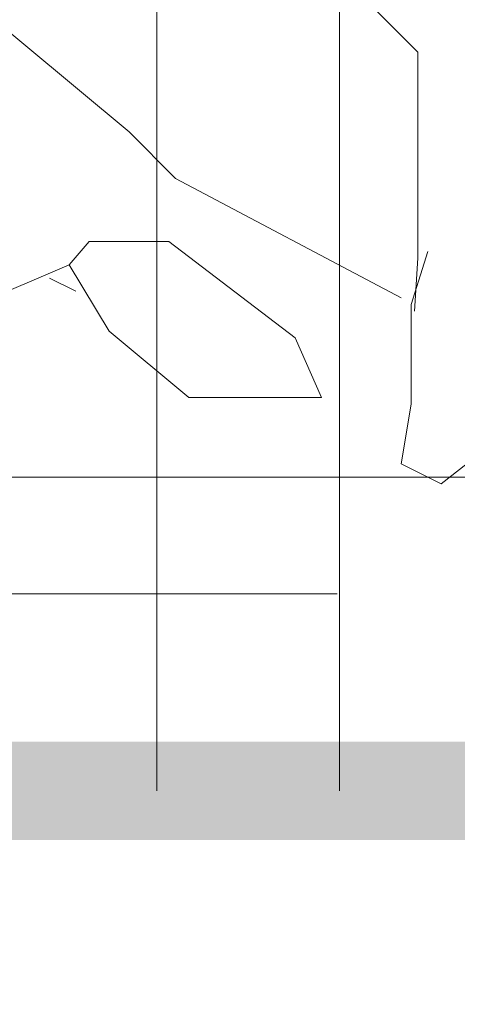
# Model space of a CAD drawing. Header units: millimetres. Extents: x 14400 to 93787, y -21104 to 39413.
# Tile 59 of 256: x 23515 to 23529, y 9741 to 9771. Entities that reach past the tile are written whole.
import ezdxf

# ---------------------------------------------------------------- set-up
doc = ezdxf.new("R2010")
doc.units = ezdxf.units.MM
doc.linetypes.add('HIDDEN', pattern=[9.525, 6.35, -3.175])
for name, color, linetype, lineweight in [('!MODUS_OPIS', 3, 'Continuous', 13), ('__MODUS_ŚCIANY', 2, 'Continuous', 35), ('_MODUS - zielen', 66, 'Continuous', 9), ('Hatch', 4, 'Continuous', 5)]:
    doc.layers.add(name, color=color, linetype=linetype, lineweight=lineweight)

msp = doc.modelspace()

# ---------------------------------------------------------------- hatches: boundary and pattern name
at = {"layer": 'Hatch', "ltscale": 2, "true_color": 0xc7c7c7}
h = msp.add_hatch(dxfattribs=at)
h.set_pattern_fill('GRATE', color=9, scale=7, angle=90)
h.paths.add_polyline_path([(23182.90184, 9824.23322), (23670.94642, 9824.23322), (23670.94642, 9747.23322), (23182.90184, 9747.23322)])

# ---------------------------------------------------------------- linework, layer by layer
at = {"layer": '!MODUS_OPIS', "linetype": 'HIDDEN', "ltscale": 2}
msp.add_lwpolyline([(23639.40184, 9753.23322), (22997.375, 9753.23322)], dxfattribs=at)
at = {"layer": '__MODUS_ŚCIANY', "ltscale": 2, "const_width": 3}
msp.add_lwpolyline([(22482.72843, 9742.23322), (23135.03227, 9742.23322), (23219.34561, 9747.23322), (23815.53999, 9747.23322)], dxfattribs=at)
at = {"layer": '_MODUS - zielen', "transparency": 33554687}
for points in [[(23527.46115, 9761.83692), (23527.56266, 9763.45401), (23527.56266, 9769.71983), (23522.6107, 9774.67193), (23520.38692, 9774.67193), (23518.7701, 9774.77291), (23517.55722, 9773.35806), (23514.12069, 9772.54966), (23513.91872, 9771.33691), (23518.7701, 9767.29434), (23520.18495, 9765.87949), (23527.05721, 9762.24126)], [(23516.95131, 9763.25177), (23518.16313, 9761.23062), (23520.58889, 9759.20933), (23524.63146, 9759.20933), (23523.82358, 9761.02852), (23519.98298, 9763.95933), (23517.55722, 9763.95933), (23516.95131, 9763.25177)], [(23527.86509, 9763.65611), (23527.36069, 9762.03903), (23527.36069, 9759.00723), (23527.05721, 9757.18805), (23528.27009, 9756.58174), (23530.08887, 9757.99659)], [(23516.95131, 9763.25177), (23514.12069, 9762.03903), (23513.71675, 9762.03903)], [(23516.34435, 9762.84757), (23517.15328, 9762.44336)]]:
    msp.add_lwpolyline(points, dxfattribs=at)

doc.saveas('drawing.dxf')
